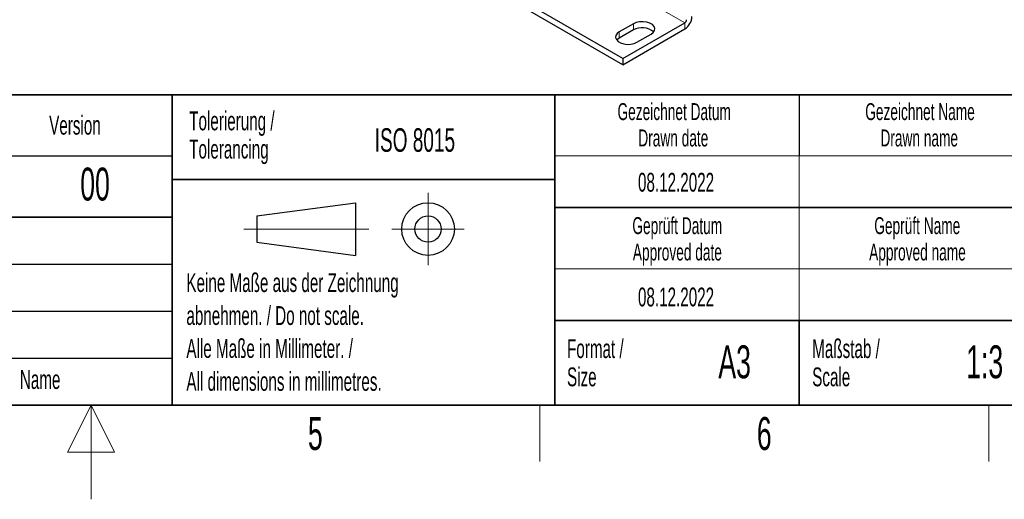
# Model space of a CAD drawing. Header units: millimetres. Extents: x 5 to 418, y 2 to 292.
# Tile 24 of 51: x 209 to 314, y 2 to 53. Entities that reach past the tile are written whole.
import ezdxf

# ---------------------------------------------------------------- set-up
doc = ezdxf.new("R2010")
doc.units = ezdxf.units.MM
doc.layers.add('SLD-0', color=7, linetype='Continuous')
doc.styles.add('SLDTEXTSTYLE0', font='TXT', dxfattribs={"width": 0.605})

msp = doc.modelspace()

# ---------------------------------------------------------------- linework, layer by layer
at = {"color": 7, "linetype": 'Continuous', "lineweight": 18}
for p, q in [((280.1578, 52.646), (225.2863, 84.3227)), ((274.6895, 52.5372), (274.6895, 51.8839)), ((280.1578, 51.9928), (280.1578, 52.646)), ((273.181, 51.6663), (273.181, 51.0131))]:
    msp.add_line(p, q, dxfattribs=at)
at = {"color": 7, "linetype": 'Continuous', "lineweight": 25}
for p, q in [((273.5581, 48.8361), (218.6866, 80.5127)), ((273.5581, 48.1829), (218.6866, 79.8595)), ((274.6895, 52.5372), (273.181, 51.6663)), ((273.5581, 48.8361), (280.1578, 52.646)), ((274.6895, 51.8839), (273.181, 51.0131)), ((273.5581, 48.1829), (280.1578, 51.9928)), ((275.0666, 50.5778), (276.5751, 51.4486)), ((273.5581, 48.8361), (273.5581, 48.1829))]:
    msp.add_line(p, q, dxfattribs=at)
at = {"color": 7, "linetype": 'Continuous', "lineweight": 25, "flags": 128}
for points in [[(276.5751, 51.4486), (276.8026, 51.624), (276.9352, 51.8293), (276.9622, 52.0478), (276.8816, 52.2619), (276.6997, 52.4542), (276.4314, 52.6091), (276.0983, 52.7141), (275.7274, 52.7606), (275.3489, 52.745), (274.9933, 52.6685), (274.6895, 52.5372)], [(273.181, 51.6663), (272.9536, 51.4909), (272.821, 51.2857), (272.7939, 51.0671), (272.8746, 50.8531), (273.0564, 50.6608), (273.3248, 50.5059), (273.6579, 50.4009), (274.0287, 50.3543), (274.4072, 50.3699), (274.7628, 50.4465), (275.0666, 50.5778)], [(273.181, 51.0131), (272.9536, 50.8377), (272.9165, 50.7954)]]:
    msp.add_lwpolyline(points, dxfattribs=at)
at = {"color": 7, "linetype": 'Continuous', "lineweight": 25}
for centre, radius, start, end in [((279.2745, 53.3737), 1.6393, 302.605478, 357.394522), ((279.937, 52.9912), 0.4098, 302.605478, 357.394522), ((275.6098, 50.2462), 1.8786, 49.106312, 119.333177)]:
    msp.add_arc(centre, radius, start, end, dxfattribs=at)
at = {"layer": 'SLD-0', "lineweight": 35}
for p, q in [((158.1167, 45), (225.6167, 45)), ((225.6167, 45), (225.6167, 32)), ((225.6167, 45), (266.3305, 45)), ((225.6167, 45), (225.6167, 36)), ((266.3305, 12), (266.3305, 45)), ((266.3305, 45), (266.3305, 12)), ((318, 45), (266.3305, 45)), ((225.6167, 36), (266.3305, 36)), ((225.6167, 36), (225.6167, 12)), ((266.3305, 33), (318, 33)), ((158.1167, 32), (225.6167, 32)), ((266.3305, 21), (318, 21)), ((292.3305, 21), (292.3305, 12)), ((26, 12), (408, 12)), ((225.6167, 12), (266.3305, 12)), ((266.3305, 12), (318, 12))]:
    msp.add_line(p, q, dxfattribs=at)
at = {"layer": 'SLD-0'}
for p, q in [((292.3305, 45), (292.3305, 38.5)), ((158.1167, 38.5), (225.6167, 38.5)), ((158.1167, 27), (225.6167, 27)), ((158.1167, 22), (225.6167, 22)), ((158.1167, 17), (225.6167, 17))]:
    msp.add_line(p, q, dxfattribs=at)
at = {"layer": 'SLD-0', "lineweight": 18}
for p, q in [((266.3305, 38.5), (318, 38.5)), ((292.3305, 38.5), (292.3305, 33)), ((252.8396, 34.5746), (252.8396, 26.8746)), ((292.3305, 33), (292.3305, 26.5)), ((233.2396, 30.7246), (246.5396, 30.7246)), ((248.9896, 30.7246), (256.6896, 30.7246)), ((266.3305, 26.5), (318, 26.5)), ((292.3305, 26.5), (292.3305, 21)), ((264.75, 6), (264.75, 12)), ((312.5, 6), (312.5, 12))]:
    msp.add_line(p, q, dxfattribs=at)
at = {"layer": 'SLD-0', "lineweight": 25}
for p, q in [((234.6396, 32.1246), (245.1396, 33.5246)), ((245.1396, 33.5246), (245.1396, 27.9246)), ((158.1167, 32), (225.6167, 32)), ((234.6396, 32.1246), (234.6396, 29.3246)), ((234.6396, 29.3246), (245.1396, 27.9246))]:
    msp.add_line(p, q, dxfattribs=at)
at = {"layer": 'SLD-0', "color": 7, "linetype": 'Continuous', "lineweight": 35}
for p in [(225.6167, 32), (158.1167, 12)]:
    msp.add_line(p, (225.6167, 12), dxfattribs=at)
at = {"layer": 'SLD-0', "color": 7, "linetype": 'Continuous', "lineweight": 18}
for p, q in [((217, 12), (214.5, 7)), ((217, 2), (217, 12)), ((219.5, 7), (217, 12)), ((214.5, 7), (219.5, 7))]:
    msp.add_line(p, q, dxfattribs=at)
at = {"layer": 'SLD-0', "lineweight": 25}
for radius in [2.8, 1.4]:
    msp.add_circle((252.8396, 30.7246), radius, dxfattribs=at)

# ---------------------------------------------------------------- texts
at = {"layer": 'SLD-0', "style": 'SLDTEXTSTYLE0'}
for s, insert, char_height, attachment_point in [('Gezeichnet Datum', (279.0254, 44.1039), 1.8, 2), ('Gezeichnet Name', (305.1708, 44.1039), 1.8, 2), ('Tolerierung /', (227.4391, 43.2172), 2, 1), ('Version', (212.5452, 42.7601), 2, 1), ('ISO 8015', (247.1716, 41.4342), 2.5, 1), ('Drawn date', (278.9303, 41.3039), 1.8, 2), ('Drawn name', (305.0871, 41.3039), 1.8, 2), ('Tolerancing', (227.4391, 40.2172), 2, 1), ('00', (217.424, 37.2527), 3.5, 2), ('08.12.2022', (279.2203, 36.699), 2, 2), ('Geprüft Datum', (279.3494, 31.9851), 1.8, 2), ('Geprüft Name', (304.8762, 31.9851), 1.8, 2), ('Approved date', (279.362, 29.1851), 1.8, 2), ('Approved name', (304.9003, 29.1851), 1.8, 2), ('Keine Maße aus der Zeichnung', (227.1404, 26.0307), 2, 1), ('08.12.2022', (279.2203, 24.5049), 2, 2), ('abnehmen. / Do not scale.', (227.1404, 22.5307), 2, 1), ('Alle Maße in Millimeter. /', (227.1404, 19.0307), 2, 1), ('Format /', (267.6251, 19.0116), 2, 1), ('Maßstab /', (293.7029, 19.0116), 2, 1), ('A3', (285.4515, 18.3609), 3.5, 2), ('1:3', (312.0485, 18.3609), 3.5, 2), ('Name', (209.4275, 15.729), 2, 1), ('Size', (267.6251, 16.0116), 2, 1), ('Scale', (293.7029, 16.0116), 2, 1), ('All dimensions in millimetres.', (227.1404, 15.5307), 2, 1), ('5', (240.8527, 10.743), 3.5, 2), ('6', (288.6027, 10.743), 3.5, 2)]:
    msp.add_mtext(s, dxfattribs=dict(at, insert=insert, char_height=char_height, attachment_point=attachment_point))

doc.saveas('drawing.dxf')
